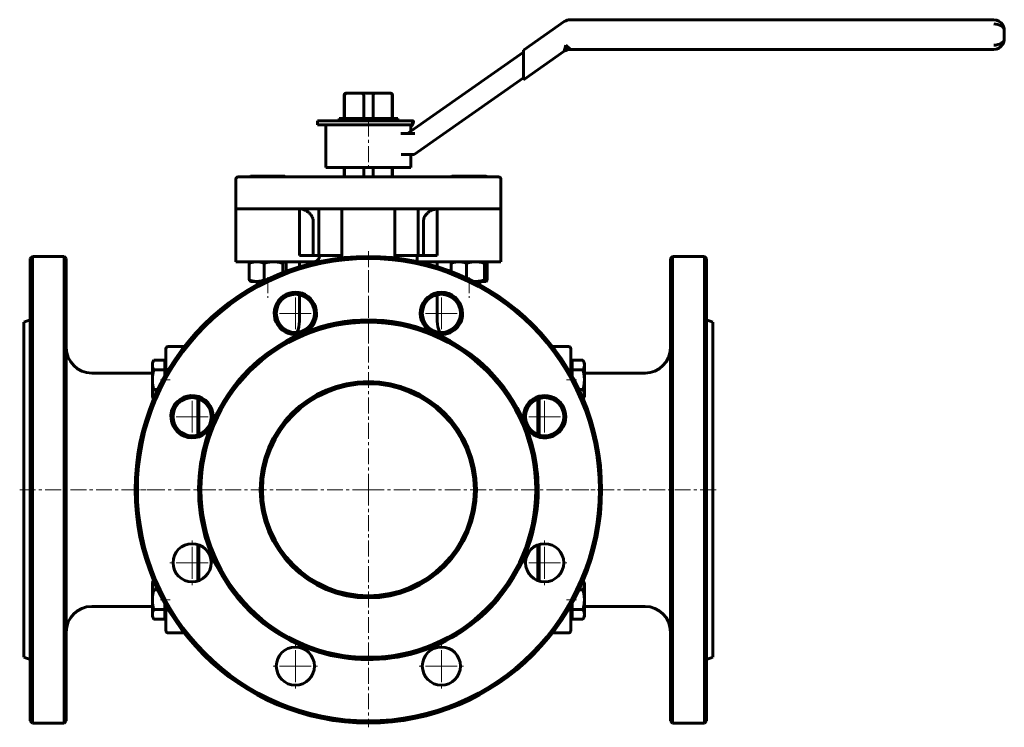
# Model space of a CAD drawing. Header units: millimetres. Extents: x -233 to 231, y -168 to 166.
import ezdxf

# ---------------------------------------------------------------- set-up
doc = ezdxf.new("R2010")
doc.units = ezdxf.units.MM
doc.linetypes.add('K5LT_AXLED', pattern=[12, 7.5, -1.5, 1.5, -1.5])
doc.linetypes.add('K5LT_BASIC', pattern=[0])
doc.layers.add('Системный слой (1)', color=7, linetype='Continuous', true_color=0x6c6c6c)

# ---------------------------------------------------------------- blocks, each defined once
blk = doc.blocks.new('U0')
at = {"layer": 'Системный слой (1)', "color": 143, "linetype": 'K5LT_BASIC', "lineweight": 60, "true_color": 0x33acca}
for p, q in [((-19.29, 42.44), (-18.92, 42.41)), ((-18.92, 42.41), (-18.54, 42.4)), ((-18.54, 42.4), (-18.16, 42.39))]:
    blk.add_line(p, q, dxfattribs=at)
blk = doc.blocks.new('U1')
at = {"layer": 'Системный слой (1)', "color": 143, "linetype": 'K5LT_BASIC', "lineweight": 60, "true_color": 0x33acca}
for p, q in [((-13.27, 51.68), (-13.32, 51.69)), ((-13.23, 51.67), (-13.27, 51.68)), ((-13.19, 51.65), (-13.23, 51.67)), ((-13.04, 51.52), (-13.19, 51.65)), ((-12.89, 51.3), (-13.04, 51.52)), ((-12.73, 50.97), (-12.89, 51.3))]:
    blk.add_line(p, q, dxfattribs=at)
blk = doc.blocks.new('U2')
at = {"layer": 'Системный слой (1)', "color": 143, "linetype": 'K5LT_BASIC', "lineweight": 60, "true_color": 0x33acca}
for p, q in [((-13.32, 42.39), (-13.27, 42.39)), ((-13.27, 42.39), (-13.23, 42.41)), ((-13.23, 42.41), (-13.19, 42.43)), ((-13.19, 42.43), (-13.04, 42.56)), ((-13.04, 42.56), (-12.89, 42.78)), ((-12.89, 42.78), (-12.73, 43.1))]:
    blk.add_line(p, q, dxfattribs=at)
blk = doc.blocks.new('U3')
at = {"layer": 'Системный слой (1)', "color": 143, "linetype": 'K5LT_BASIC', "lineweight": 60, "true_color": 0x33acca}
for p, q in [((-170.59, -100.06), (-170.65, -100.73)), ((-170.39, -99.38), (-170.59, -100.06)), ((-170.07, -98.65), (-170.39, -99.38))]:
    blk.add_line(p, q, dxfattribs=at)
blk = doc.blocks.new('U4')
at = {"layer": 'Системный слой (1)', "color": 143, "linetype": 'K5LT_BASIC', "lineweight": 60, "true_color": 0x33acca}
for p, q in [((11.75, -12.77), (11.75, -29.97)), ((11.75, -81.65), (11.75, -98.85))]:
    blk.add_line(p, q, dxfattribs=at)
blk = doc.blocks.new('U5')
at = {"layer": 'Системный слой (1)', "color": 143, "linetype": 'K5LT_BASIC', "lineweight": 60, "true_color": 0x33acca}
for p, q in [((-231.25, -55.81), (-231.25, 23.19)), ((-231.25, -134.81), (-231.25, -55.81))]:
    blk.add_line(p, q, dxfattribs=at)
blk = doc.blocks.new('U6')
at = {"layer": 'Системный слой (1)', "color": 143, "linetype": 'K5LT_BASIC', "lineweight": 60, "true_color": 0x33acca}
for p, q in [((-36.25, 51.69), (-36.25, 49.28)), ((-36.25, 36.13), (-36.25, 23.69))]:
    blk.add_line(p, q, dxfattribs=at)
blk = doc.blocks.new('U7')
at = {"layer": 'Системный слой (1)', "color": 143, "linetype": 'K5LT_BASIC', "lineweight": 60, "true_color": 0x33acca}
for p, q in [((11.25, -12.94), (11.25, -29.8)), ((11.25, -81.82), (11.25, -98.68))]:
    blk.add_line(p, q, dxfattribs=at)
blk = doc.blocks.new('U8')
at = {"layer": 'Системный слой (1)', "color": 143, "linetype": 'K5LT_BASIC', "lineweight": 60, "true_color": 0x33acca}
for p, q in [((-41.06, 74.5), (-41.35, 74.19)), ((-40.91, 74.65), (-41.06, 74.5)), ((-40.83, 74.72), (-40.91, 74.65)), ((-40.79, 74.75), (-40.83, 74.72)), ((-40.78, 74.77), (-40.79, 74.75)), ((-40.4, 75.08), (-40.78, 74.77)), ((-40.03, 75.35), (-40.4, 75.08)), ((-39.83, 75.47), (-40.03, 75.35)), ((-39.73, 75.53), (-39.83, 75.47)), ((-39.68, 75.56), (-39.73, 75.53)), ((-39.66, 75.58), (-39.68, 75.56)), ((-39.22, 75.82), (-39.66, 75.58)), ((-38.8, 76.02), (-39.22, 75.82)), ((-38.59, 76.1), (-38.8, 76.02)), ((-38.49, 76.14), (-38.59, 76.1)), ((-38.44, 76.16), (-38.49, 76.14)), ((-38.41, 76.17), (-38.44, 76.16)), ((-38.35, 76.2), (-38.41, 76.17)), ((-37.71, 76.4), (-38.35, 76.2)), ((-37.35, 76.49), (-37.71, 76.4)), ((-37.17, 76.53), (-37.35, 76.49)), ((-37.08, 76.54), (-37.17, 76.53)), ((-37.04, 76.55), (-37.08, 76.54)), ((-37.01, 76.56), (-37.04, 76.55)), ((-36.94, 76.57), (-37.01, 76.56)), ((-36.25, 76.66), (-36.94, 76.57)), ((-42.74, 71.07), (-42.75, 70.69)), ((-42.69, 71.43), (-42.74, 71.07)), ((-42.66, 71.61), (-42.69, 71.43)), ((-42.64, 71.7), (-42.66, 71.61)), ((-42.63, 71.75), (-42.64, 71.7)), ((-42.53, 72.13), (-42.63, 71.77)), ((-42.63, 71.77), (-42.63, 71.75)), ((-42.41, 72.49), (-42.53, 72.13)), ((-42.33, 72.67), (-42.41, 72.49)), ((-42.3, 72.75), (-42.33, 72.67)), ((-42.28, 72.79), (-42.3, 72.75)), ((-42.27, 72.81), (-42.28, 72.79)), ((-42.06, 73.2), (-42.27, 72.81)), ((-41.85, 73.55), (-42.06, 73.2)), ((-41.73, 73.72), (-41.85, 73.55)), ((-41.67, 73.8), (-41.73, 73.72)), ((-41.64, 73.84), (-41.67, 73.8)), ((-41.62, 73.87), (-41.64, 73.84)), ((-41.35, 74.19), (-41.62, 73.87))]:
    blk.add_line(p, q, dxfattribs=at)
blk = doc.blocks.new('U9')
at = {"layer": 'Системный слой (1)', "color": 143, "linetype": 'K5LT_BASIC', "lineweight": 60, "true_color": 0x33acca}
for p, q in [((-101.22, 76.66), (-101.25, 76.66)), ((-100.85, 76.61), (-101.22, 76.66)), ((-100.67, 76.59), (-100.85, 76.61)), ((-100.58, 76.57), (-100.67, 76.59)), ((-100.53, 76.57), (-100.58, 76.57)), ((-100.51, 76.56), (-100.53, 76.57)), ((-99.96, 76.44), (-100.51, 76.56)), ((-99.51, 76.32), (-99.96, 76.44)), ((-99.3, 76.25), (-99.51, 76.32)), ((-99.19, 76.21), (-99.3, 76.25)), ((-99.14, 76.19), (-99.19, 76.21)), ((-99.12, 76.18), (-99.14, 76.19)), ((-98.66, 76), (-99.12, 76.18)), ((-98.25, 75.8), (-98.66, 76)), ((-98.05, 75.69), (-98.25, 75.8)), ((-97.94, 75.64), (-98.05, 75.69)), ((-97.89, 75.61), (-97.94, 75.64)), ((-97.87, 75.59), (-97.89, 75.61)), ((-97.39, 75.29), (-97.87, 75.59)), ((-97.05, 75.03), (-97.39, 75.29)), ((-96.88, 74.9), (-97.05, 75.03)), ((-96.8, 74.84), (-96.88, 74.9)), ((-96.77, 74.8), (-96.8, 74.84)), ((-96.75, 74.79), (-96.77, 74.8)), ((-96.42, 74.48), (-96.75, 74.79)), ((-96.14, 74.19), (-96.42, 74.48)), ((-96.01, 74.03), (-96.14, 74.19)), ((-95.94, 73.95), (-96.01, 74.03)), ((-95.91, 73.91), (-95.94, 73.95)), ((-95.9, 73.89), (-95.91, 73.91)), ((-95.6, 73.47), (-95.9, 73.89)), ((-95.4, 73.14), (-95.6, 73.47)), ((-95.32, 72.98), (-95.4, 73.14)), ((-95.27, 72.89), (-95.32, 72.98)), ((-95.25, 72.85), (-95.27, 72.89)), ((-95.25, 72.83), (-95.25, 72.85)), ((-95.09, 72.47), (-95.25, 72.83)), ((-94.97, 72.13), (-95.09, 72.47)), ((-94.92, 71.95), (-94.97, 72.13)), ((-94.9, 71.86), (-94.92, 71.95)), ((-94.89, 71.82), (-94.9, 71.86)), ((-94.88, 71.79), (-94.89, 71.82)), ((-94.8, 71.37), (-94.88, 71.79)), ((-94.75, 70.69), (-94.8, 71.37))]:
    blk.add_line(p, q, dxfattribs=at)
blk = doc.blocks.new('U10')
at = {"layer": 'Системный слой (1)', "color": 143, "linetype": 'K5LT_BASIC', "lineweight": 60, "true_color": 0x33acca}
for p, q in [((-164.25, -0.31), (-164.25, -1.22)), ((-164.25, -110.4), (-164.25, -111.31))]:
    blk.add_line(p, q, dxfattribs=at)
blk = doc.blocks.new('U11')
at = {"layer": 'Системный слой (1)', "color": 143, "linetype": 'K5LT_BASIC', "lineweight": 60, "true_color": 0x33acca}
for p, q in [((-149.25, -29.97), (-149.25, -12.77)), ((-149.25, -98.85), (-149.25, -81.65))]:
    blk.add_line(p, q, dxfattribs=at)
blk = doc.blocks.new('U12')
at = {"layer": 'Системный слой (1)', "color": 143, "linetype": 'K5LT_BASIC', "lineweight": 60, "true_color": 0x33acca}
for p, q in [((-228.25, 53.19), (-228.25, -55.81)), ((-228.25, -55.81), (-228.25, -164.81))]:
    blk.add_line(p, q, dxfattribs=at)
blk = doc.blocks.new('U13')
at = {"layer": 'Системный слой (1)', "color": 143, "linetype": 'K5LT_BASIC', "lineweight": 60, "true_color": 0x33acca}
for p, q in [((-211.25, -55.81), (-211.25, 53.19)), ((-211.25, -164.81), (-211.25, -55.81))]:
    blk.add_line(p, q, dxfattribs=at)
blk = doc.blocks.new('U14')
at = {"layer": 'Системный слой (1)', "color": 143, "linetype": 'K5LT_BASIC', "lineweight": 60, "true_color": 0x33acca}
for p, q in [((-48.75, 116.19), (-48.75, 113.29)), ((-48.75, 102.19), (-48.75, 96.19))]:
    blk.add_line(p, q, dxfattribs=at)
blk = doc.blocks.new('U15')
at = {"layer": 'Системный слой (1)', "color": 143, "linetype": 'K5LT_BASIC', "lineweight": 60, "true_color": 0x33acca}
for p, q in [((-148.75, -29.8), (-148.75, -12.94)), ((-148.75, -98.68), (-148.75, -81.82))]:
    blk.add_line(p, q, dxfattribs=at)
blk = doc.blocks.new('U16')
at = {"layer": 'Системный слой (1)', "color": 143, "linetype": 'K5LT_BASIC', "lineweight": 60, "true_color": 0x33acca}
for p, q in [((26.75, -1.22), (26.75, -0.31)), ((26.75, -111.31), (26.75, -110.4))]:
    blk.add_line(p, q, dxfattribs=at)
blk = doc.blocks.new('U17')
at = {"layer": 'Системный слой (1)', "color": 143, "linetype": 'K5LT_BASIC', "lineweight": 60, "true_color": 0x33acca}
for p, q in [((-101.25, 51.69), (-101.25, 49.28)), ((-101.25, 36.13), (-101.25, 23.69))]:
    blk.add_line(p, q, dxfattribs=at)
blk = doc.blocks.new('U18')
at = {"layer": 'Системный слой (1)', "color": 143, "linetype": 'K5LT_BASIC', "lineweight": 60, "true_color": 0x33acca}
for p, q in [((-13.43, 92.05), (-13.81, 92.09)), ((-13.05, 91.93), (-13.43, 92.05)), ((-12.65, 91.74), (-13.05, 91.93)), ((-12.62, 91.72), (-12.65, 91.74)), ((-12.59, 91.71), (-12.62, 91.72)), ((-12.56, 91.69), (-12.59, 91.71))]:
    blk.add_line(p, q, dxfattribs=at)
blk = doc.blocks.new('U19')
at = {"layer": 'Системный слой (1)', "color": 143, "linetype": 'K5LT_BASIC', "lineweight": 60, "true_color": 0x33acca}
for p, q in [((-29.94, 91.69), (-29.91, 91.71)), ((-29.91, 91.71), (-29.88, 91.72)), ((-29.88, 91.72), (-29.86, 91.74))]:
    blk.add_line(p, q, dxfattribs=at)
blk = doc.blocks.new('U20')
at = {"layer": 'Системный слой (1)', "color": 143, "linetype": 'K5LT_BASIC', "lineweight": 60, "true_color": 0x33acca}
for p, q in [((-14.64, 91.91), (-15.07, 91.69)), ((-14.22, 92.04), (-14.64, 91.91)), ((-13.81, 92.09), (-14.22, 92.04))]:
    blk.add_line(p, q, dxfattribs=at)
blk = doc.blocks.new('U21')
at = {"layer": 'Системный слой (1)', "color": 143, "linetype": 'K5LT_BASIC', "lineweight": 60, "true_color": 0x33acca}
for p, q in [((-18.98, 92.04), (-20.08, 92.09)), ((-17.87, 91.91), (-18.98, 92.04)), ((-16.72, 91.69), (-17.87, 91.91))]:
    blk.add_line(p, q, dxfattribs=at)
blk = doc.blocks.new('U22')
at = {"layer": 'Системный слой (1)', "color": 143, "linetype": 'K5LT_BASIC', "lineweight": 60, "true_color": 0x33acca}
for p, q in [((-28.91, 91.91), (-29.63, 91.69)), ((-28.21, 92.04), (-28.91, 91.91)), ((-27.52, 92.09), (-28.21, 92.04))]:
    blk.add_line(p, q, dxfattribs=at)
blk = doc.blocks.new('U23')
at = {"layer": 'Системный слой (1)', "color": 143, "linetype": 'K5LT_BASIC', "lineweight": 60, "true_color": 0x33acca}
for p, q in [((-26.83, 92.04), (-27.52, 92.09)), ((-26.13, 91.91), (-26.83, 92.04)), ((-25.41, 91.69), (-26.13, 91.91))]:
    blk.add_line(p, q, dxfattribs=at)
blk = doc.blocks.new('U24')
at = {"layer": 'Системный слой (1)', "color": 143, "linetype": 'K5LT_BASIC', "lineweight": 60, "true_color": 0x33acca}
for p, q in [((-22.29, 91.91), (-23.45, 91.69)), ((-21.18, 92.04), (-22.29, 91.91)), ((-20.08, 92.09), (-21.18, 92.04))]:
    blk.add_line(p, q, dxfattribs=at)
blk = doc.blocks.new('U25')
at = {"layer": 'Системный слой (1)', "color": 143, "linetype": 'K5LT_BASIC', "lineweight": 60, "true_color": 0x33acca}
for p, q in [((32.56, -12.97), (32.89, -12.24)), ((32.89, -12.24), (33.08, -11.56)), ((33.08, -11.56), (33.15, -10.89))]:
    blk.add_line(p, q, dxfattribs=at)
blk = doc.blocks.new('U26')
at = {"layer": 'Системный слой (1)', "color": 143, "linetype": 'K5LT_BASIC', "lineweight": 60, "true_color": 0x33acca}
for p, q in [((-108.29, 51.68), (-108.38, 51.69)), ((-108.21, 51.66), (-108.29, 51.68)), ((-108.13, 51.62), (-108.21, 51.66)), ((-107.95, 51.48), (-108.13, 51.62)), ((-107.76, 51.27), (-107.95, 51.48)), ((-107.56, 50.97), (-107.76, 51.27))]:
    blk.add_line(p, q, dxfattribs=at)
blk = doc.blocks.new('U27')
at = {"layer": 'Системный слой (1)', "color": 143, "linetype": 'K5LT_BASIC', "lineweight": 60, "true_color": 0x33acca}
for p, q in [((-117.88, 43.1), (-117.66, 43.04)), ((-117.66, 43.04), (-117.45, 42.98)), ((-117.45, 42.98), (-117.25, 42.92))]:
    blk.add_line(p, q, dxfattribs=at)
blk = doc.blocks.new('U28')
at = {"layer": 'Системный слой (1)', "color": 143, "linetype": 'K5LT_BASIC', "lineweight": 60, "true_color": 0x33acca}
for p, q in [((-110.67, 92.04), (-111.58, 92.09)), ((-109.76, 91.91), (-110.67, 92.04)), ((-108.82, 91.69), (-109.76, 91.91))]:
    blk.add_line(p, q, dxfattribs=at)
blk = doc.blocks.new('U29')
at = {"layer": 'Системный слой (1)', "color": 143, "linetype": 'K5LT_BASIC', "lineweight": 60, "true_color": 0x33acca}
for p, q in [((-113.39, 91.91), (-114.34, 91.69)), ((-112.48, 92.04), (-113.39, 91.91)), ((-111.58, 92.09), (-112.48, 92.04))]:
    blk.add_line(p, q, dxfattribs=at)
blk = doc.blocks.new('U30')
at = {"layer": 'Системный слой (1)', "color": 143, "linetype": 'K5LT_BASIC', "lineweight": 60, "true_color": 0x33acca}
for p, q in [((-118.52, 92.04), (-119.54, 92.09)), ((-117.5, 91.91), (-118.52, 92.04)), ((-116.43, 91.69), (-117.5, 91.91))]:
    blk.add_line(p, q, dxfattribs=at)
blk = doc.blocks.new('U31')
at = {"layer": 'Системный слой (1)', "color": 143, "linetype": 'K5LT_BASIC', "lineweight": 60, "true_color": 0x33acca}
for p, q in [((-124.1, 92.04), (-124.21, 92.09)), ((-123.99, 91.91), (-124.1, 92.04)), ((-123.87, 91.69), (-123.99, 91.91))]:
    blk.add_line(p, q, dxfattribs=at)
blk = doc.blocks.new('U32')
at = {"layer": 'Системный слой (1)', "color": 143, "linetype": 'K5LT_BASIC', "lineweight": 60, "true_color": 0x33acca}
for p, q in [((-124.46, 91.87), (-124.55, 91.69)), ((-124.38, 91.99), (-124.46, 91.87)), ((-124.29, 92.07), (-124.38, 91.99)), ((-124.27, 92.08), (-124.29, 92.07)), ((-124.24, 92.09), (-124.27, 92.08)), ((-124.21, 92.09), (-124.24, 92.09))]:
    blk.add_line(p, q, dxfattribs=at)
blk = doc.blocks.new('U33')
at = {"layer": 'Системный слой (1)', "color": 143, "linetype": 'K5LT_BASIC', "lineweight": 60, "true_color": 0x33acca}
for p, q in [((-121.57, 91.91), (-122.64, 91.69)), ((-120.55, 92.04), (-121.57, 91.91)), ((-119.54, 92.09), (-120.55, 92.04))]:
    blk.add_line(p, q, dxfattribs=at)
blk = doc.blocks.new('U34')
at = {"layer": 'Системный слой (1)', "color": 143, "linetype": 'K5LT_BASIC', "lineweight": 60, "true_color": 0x33acca}
for p, q in [((-108.21, 92.07), (-108.13, 91.99)), ((-108.13, 91.99), (-108.04, 91.87)), ((-108.04, 91.87), (-107.95, 91.69))]:
    blk.add_line(p, q, dxfattribs=at)
blk = doc.blocks.new('U35')
at = {"layer": 'Системный слой (1)', "color": 143, "linetype": 'K5LT_BASIC', "lineweight": 60, "true_color": 0x33acca}
for p, q in [((32.89, -99.38), (32.56, -98.65)), ((33.08, -100.06), (32.89, -99.38)), ((33.15, -100.73), (33.08, -100.06))]:
    blk.add_line(p, q, dxfattribs=at)
blk = doc.blocks.new('U36')
at = {"layer": 'Системный слой (1)', "color": 143, "linetype": 'K5LT_BASIC', "lineweight": 60, "true_color": 0x33acca}
for p, q in [((-170.65, -10.89), (-170.59, -11.56)), ((-170.59, -11.56), (-170.39, -12.24)), ((-170.39, -12.24), (-170.07, -12.97))]:
    blk.add_line(p, q, dxfattribs=at)
blk = doc.blocks.new('U37')
at = {"layer": 'Системный слой (1)', "color": 30, "linetype": 'K5LT_AXLED', "lineweight": 18, "true_color": 0xff8000}
for q in [(-151.9, -79.25), (-162.9, -90.25), (-140.9, -90.25), (-151.9, -101.25)]:
    blk.add_line((-151.9, -90.25), q, dxfattribs=at)
blk = doc.blocks.new('U38')
at = {"layer": 'Системный слой (1)', "color": 30, "linetype": 'K5LT_AXLED', "lineweight": 18, "true_color": 0xff8000}
for q in [(-151.9, -10.37), (-162.9, -21.37), (-140.9, -21.37), (-151.9, -32.37)]:
    blk.add_line((-151.9, -21.37), q, dxfattribs=at)
blk = doc.blocks.new('U39')
at = {"layer": 'Системный слой (1)', "color": 30, "linetype": 'K5LT_AXLED', "lineweight": 18, "true_color": 0xff8000}
for q in [(-103.19, -127.96), (-114.19, -138.96), (-92.19, -138.96), (-103.19, -149.96)]:
    blk.add_line((-103.19, -138.96), q, dxfattribs=at)
blk = doc.blocks.new('U40')
at = {"layer": 'Системный слой (1)', "color": 30, "linetype": 'K5LT_AXLED', "lineweight": 18, "true_color": 0xff8000}
for q in [(-103.19, 38.34), (-114.19, 27.34), (-92.19, 27.34), (-103.19, 16.34)]:
    blk.add_line((-103.19, 27.34), q, dxfattribs=at)
blk = doc.blocks.new('U41')
at = {"layer": 'Системный слой (1)', "color": 30, "linetype": 'K5LT_AXLED', "lineweight": 18, "true_color": 0xff8000}
for q in [(-68.75, 56.19), (-180.75, -55.81), (43.25, -55.81), (-68.75, -167.81)]:
    blk.add_line((-68.75, -55.81), q, dxfattribs=at)
blk = doc.blocks.new('U42')
at = {"layer": 'Системный слой (1)', "color": 30, "linetype": 'K5LT_AXLED', "lineweight": 18, "true_color": 0xff8000}
for q in [(-34.31, -127.96), (-45.31, -138.96), (-23.31, -138.96), (-34.31, -149.96)]:
    blk.add_line((-34.31, -138.96), q, dxfattribs=at)
blk = doc.blocks.new('U43')
at = {"layer": 'Системный слой (1)', "color": 30, "linetype": 'K5LT_AXLED', "lineweight": 18, "true_color": 0xff8000}
for q in [(-34.31, 38.34), (-45.31, 27.34), (-23.31, 27.34), (-34.31, 16.34)]:
    blk.add_line((-34.31, 27.34), q, dxfattribs=at)
blk = doc.blocks.new('U44')
at = {"layer": 'Системный слой (1)', "color": 30, "linetype": 'K5LT_AXLED', "lineweight": 18, "true_color": 0xff8000}
for q in [(14.4, -79.25), (3.4, -90.25), (25.4, -90.25), (14.4, -101.25)]:
    blk.add_line((14.4, -90.25), q, dxfattribs=at)
blk = doc.blocks.new('U45')
at = {"layer": 'Системный слой (1)', "color": 30, "linetype": 'K5LT_AXLED', "lineweight": 18, "true_color": 0xff8000}
for q in [(14.4, -10.37), (3.4, -21.37), (25.4, -21.37), (14.4, -32.37)]:
    blk.add_line((14.4, -21.37), q, dxfattribs=at)

msp = doc.modelspace()

# ---------------------------------------------------------------- linework, layer by layer
at = {"layer": 'Системный слой (1)', "color": 143, "linetype": 'K5LT_BASIC', "lineweight": 60, "true_color": 0x33acca}
for p, q in [((23.68, 164.91), (4.49, 151.47)), ((226.25, 165.81), (26.55, 165.81)), ((231.25, 156.81), (231.25, 160.81)), ((24.34, 153.81), (23.68, 150.91)), ((26.55, 151.81), (24.34, 153.81)), ((4.49, 150.58), (-50.33, 112.19)), ((4.49, 151.47), (4.49, 149.03)), ((4.49, 137.47), (23.68, 150.91)), ((4.49, 139.91), (4.49, 149.03)), ((26.55, 151.81), (226.25, 151.81)), ((4.49, 139.91), (4.49, 137.47)), ((-47.18, 102.19), (4.49, 138.37)), ((-80.19, 119.19), (-80.19, 130.19)), ((-79.97, 119.19), (-79.97, 130.19)), ((-78.52, 131.19), (-79.19, 131.19)), ((-78.52, 131.19), (-72.42, 131.19)), ((-65.09, 131.19), (-72.42, 131.19)), ((-70.97, 119.19), (-70.97, 130.19)), ((-66.53, 119.19), (-66.53, 130.19)), ((-65.09, 131.19), (-58.98, 131.19)), ((-58.32, 131.19), (-58.98, 131.19)), ((-57.53, 119.19), (-57.53, 130.19)), ((-57.32, 119.19), (-57.32, 130.19)), ((-92.75, 116.19), (-92.75, 118.19)), ((-92.75, 118.19), (-47.93, 118.19)), ((-92.75, 116.19), (-47.93, 116.19)), ((-88.75, 116.19), (-88.75, 96.19)), ((-82.6, 118.19), (-82.6, 119.19)), ((-82.6, 119.19), (-54.9, 119.19)), ((-54.9, 118.19), (-54.9, 119.19)), ((-48.75, 115.41), (-47.93, 116.19)), ((-47.93, 116.19), (-47.93, 118.19)), ((-47.83, 118.19), (-47.93, 118.19)), ((-47.93, 116.19), (-47.87, 116.19)), ((-47.52, 117.68), (-47.48, 117.83)), ((-49.54, 112.19), (-53.38, 112.19)), ((-49.54, 112.19), (-46.84, 112.19)), ((-53.36, 102.19), (-49.99, 102.19)), ((-49.99, 102.19), (-47.18, 102.19)), ((-48.75, 96.19), (-88.75, 96.19)), ((-80.19, 91.69), (-80.19, 96.19)), ((-79.97, 91.69), (-79.97, 96.19)), ((-70.97, 91.69), (-70.97, 96.19)), ((-66.53, 91.69), (-66.53, 96.19)), ((-57.53, 91.69), (-57.53, 96.19)), ((-57.32, 91.69), (-57.32, 96.19)), ((-131.25, 90.69), (-131.25, 76.69)), ((-123.25, 91.69), (-130.25, 91.69)), ((-130.25, 91.69), (-124.55, 91.69)), ((-124.25, 92.09), (-124.29, 92.07)), ((-124.25, 92.09), (-124.21, 92.09)), ((-124.21, 92.09), (-119.54, 92.09)), ((-14.25, 91.69), (-123.25, 91.69)), ((-119.54, 92.09), (-111.58, 92.09)), ((-111.58, 92.09), (-108.25, 92.09)), ((-108.25, 92.09), (-108.21, 92.07)), ((-29.25, 92.09), (-29.86, 91.74)), ((-29.25, 92.09), (-27.52, 92.09)), ((-27.52, 92.09), (-20.08, 92.09)), ((-20.08, 92.09), (-13.81, 92.09)), ((-7.25, 91.69), (-14.25, 91.69)), ((-13.81, 92.09), (-13.25, 92.09)), ((-13.25, 92.09), (-12.65, 91.74)), ((-6.25, 90.69), (-6.25, 76.69)), ((-131.25, 76.69), (-131.25, 73.69)), ((-123.25, 76.69), (-131.25, 76.69)), ((-14.25, 76.69), (-123.25, 76.69)), ((-101.25, 73.69), (-101.25, 76.69)), ((-92.2, 76.69), (-92.2, 54.69)), ((-81.25, 76.69), (-81.25, 73.69)), ((-56.25, 73.69), (-56.25, 76.69)), ((-45.3, 54.69), (-45.3, 76.69)), ((-36.25, 76.69), (-36.25, 73.69)), ((-6.25, 76.69), (-14.25, 76.69)), ((-6.25, 73.69), (-6.25, 76.69)), ((-131.25, 73.69), (-131.25, 54.69)), ((-101.25, 73.69), (-101.25, 54.69)), ((-94.75, 70.69), (-94.75, 54.69)), ((-81.25, 73.69), (-81.25, 54.58)), ((-56.25, 73.69), (-56.25, 54.58)), ((-42.75, 70.69), (-42.75, 54.69)), ((-36.25, 73.69), (-36.25, 54.69)), ((-6.25, 73.69), (-6.25, 51.69)), ((-228.25, 53.19), (-227.25, 54.19)), ((-227.25, -55.81), (-227.25, 54.19)), ((-212.25, 54.19), (-227.25, 54.19)), ((-212.25, 54.19), (-212.25, -55.81)), ((-211.25, 53.19), (-212.25, 54.19)), ((-131.25, 54.69), (-131.25, 51.69)), ((-131.25, 51.69), (-94.37, 51.69)), ((-124.25, 51.69), (-124.38, 51.62)), ((-108.25, 51.69), (-108.13, 51.62)), ((-91.71, 54.69), (-101.25, 54.69)), ((-81.25, 54.69), (-91.71, 54.69)), ((-81.25, 54.58), (-81.25, 53.48)), ((-45.79, 54.69), (-56.25, 54.69)), ((-56.25, 53.48), (-56.25, 54.58)), ((-36.25, 54.69), (-45.79, 54.69)), ((-45.79, 54.69), (-45.79, 51.77)), ((-6.25, 51.69), (-45.43, 51.69)), ((-29.25, 51.69), (-29.32, 51.65)), ((-13.25, 51.69), (-13.19, 51.65)), ((73.75, 53.19), (74.75, 54.19)), ((73.75, 53.19), (73.75, -164.81)), ((74.75, -55.81), (74.75, 54.19)), ((74.75, 54.19), (89.75, 54.19)), ((90.75, 53.19), (89.75, 54.19)), ((89.75, 54.19), (89.75, -55.81)), ((90.75, -164.81), (90.75, 53.19)), ((-124.94, 43.1), (-124.94, 50.97)), ((-117.88, 43.1), (-117.88, 50.97)), ((-109.19, 46.49), (-109.19, 50.97)), ((-107.56, 47.11), (-107.56, 50.97)), ((-29.77, 47.05), (-29.77, 50.97)), ((-22.43, 43.96), (-22.43, 50.97)), ((-13.9, 43.1), (-13.9, 50.97)), ((-12.73, 43.1), (-12.73, 50.97)), ((-124.25, 42.39), (-124.38, 42.46)), ((-121.41, 42.39), (-124.25, 42.39)), ((-118.32, 42.39), (-121.41, 42.39)), ((-121.25, 42.39), (-121.25, 40.85)), ((-18.16, 42.39), (-19.19, 42.39)), ((-13.32, 42.39), (-18.16, 42.39)), ((-16.25, 42.39), (-16.25, 40.85)), ((-13.25, 42.39), (-13.32, 42.39)), ((-13.25, 42.39), (-13.19, 42.43)), ((-231.25, 23.19), (-228.25, 24.28)), ((93.75, 23.19), (90.75, 24.28)), ((93.75, 23.19), (93.75, -134.81)), ((-164.25, 10.69), (-164.25, -0.31)), ((-155.61, 11.69), (-163.25, 11.69)), ((25.75, 11.69), (18.1, 11.69)), ((26.75, -0.31), (26.75, 10.69)), ((-170.65, 4.04), (-169.94, 5.28)), ((-164.85, 5.28), (-169.94, 5.28)), ((-164.85, 5.28), (-164.85, 2.97)), ((27.35, 2.97), (27.35, 5.28)), ((27.35, 5.28), (32.43, 5.28)), ((33.15, 4.04), (32.43, 5.28)), ((-170.65, 2.97), (-170.65, 4.04)), ((-170.65, -3.96), (-170.65, 2.97)), ((-164.85, 0.66), (-169.94, 0.66)), ((-164.85, 4.04), (-164.25, 4.04)), ((-164.85, 2.97), (-164.85, 0.66)), ((-164.85, 0.66), (-164.85, -2.29)), ((27.35, 4.04), (26.75, 4.04)), ((27.35, 0.66), (27.35, 2.97)), ((27.35, 0.66), (32.43, 0.66)), ((27.35, -2.29), (27.35, 0.66)), ((33.15, 4.04), (33.15, 2.97)), ((33.15, 2.97), (33.15, -3.96)), ((-170.65, -0.81), (-199.25, -0.81)), ((-170.65, -10.89), (-170.65, -3.96)), ((33.15, -0.81), (61.75, -0.81)), ((33.15, -3.96), (33.15, -10.89)), ((-168.1, -8.58), (-169.94, -8.58)), ((30.59, -8.58), (32.43, -8.58)), ((-170.65, -11.96), (-170.65, -10.89)), ((-170.65, -11.96), (-170.07, -12.97)), ((33.15, -11.96), (32.56, -12.97)), ((33.15, -10.89), (33.15, -11.96)), ((-227.25, -165.81), (-227.25, -55.81)), ((-212.25, -55.81), (-212.25, -165.81)), ((74.75, -165.81), (74.75, -55.81)), ((89.75, -55.81), (89.75, -165.81)), ((-170.65, -99.66), (-170.07, -98.65)), ((-170.65, -100.73), (-170.65, -99.66)), ((-170.65, -107.66), (-170.65, -100.73)), ((33.15, -99.66), (32.56, -98.65)), ((33.15, -99.66), (33.15, -100.73)), ((33.15, -100.73), (33.15, -107.66)), ((-168.1, -103.04), (-169.94, -103.04)), ((30.59, -103.04), (32.43, -103.04)), ((-170.65, -110.81), (-199.25, -110.81)), ((-170.65, -114.59), (-170.65, -107.66)), ((-164.85, -109.33), (-164.85, -112.28)), ((-164.25, -111.31), (-164.25, -122.31)), ((26.75, -122.31), (26.75, -111.31)), ((27.35, -112.28), (27.35, -109.33)), ((33.15, -107.66), (33.15, -114.59)), ((33.15, -110.81), (61.75, -110.81)), ((-170.65, -115.66), (-170.65, -114.59)), ((-170.65, -115.66), (-169.94, -116.9)), ((-164.85, -112.28), (-169.94, -112.28)), ((-164.85, -112.28), (-164.85, -114.59)), ((-164.85, -114.59), (-164.85, -116.9)), ((-164.85, -115.66), (-164.25, -115.66)), ((27.35, -115.66), (26.75, -115.66)), ((27.35, -114.59), (27.35, -112.28)), ((27.35, -112.28), (32.43, -112.28)), ((27.35, -116.9), (27.35, -114.59)), ((33.15, -115.66), (32.43, -116.9)), ((33.15, -114.59), (33.15, -115.66)), ((-164.85, -116.9), (-169.94, -116.9)), ((27.35, -116.9), (32.43, -116.9)), ((-163.25, -123.31), (-155.61, -123.31)), ((18.1, -123.31), (25.75, -123.31)), ((-231.25, -134.81), (-228.25, -135.9)), ((93.75, -134.81), (90.75, -135.9)), ((-228.25, -164.81), (-227.25, -165.81)), ((-212.25, -165.81), (-227.25, -165.81)), ((-211.25, -164.81), (-212.25, -165.81)), ((73.75, -164.81), (74.75, -165.81)), ((74.75, -165.81), (89.75, -165.81)), ((90.75, -164.81), (89.75, -165.81))]:
    msp.add_line(p, q, dxfattribs=at)
at = {"layer": 'Системный слой (1)', "color": 30, "linetype": 'K5LT_AXLED', "lineweight": 18, "true_color": 0xff8000}
for p, q in [((-68.75, 118.19), (-68.75, 94.19)), ((-68.75, 56.69), (-68.75, 9.69)), ((-116.25, 44.39), (-116.25, 34.61)), ((-21.25, 44.39), (-21.25, 34.61)), ((-166.85, -3.96), (-162.25, -3.96)), ((24.75, -3.96), (29.35, -3.96)), ((-233.25, -55.81), (-165.25, -55.81)), ((27.75, -55.81), (95.75, -55.81)), ((-166.85, -107.66), (-162.25, -107.66)), ((24.75, -107.66), (29.35, -107.66))]:
    msp.add_line(p, q, dxfattribs=at)
at = {"layer": 'Системный слой (1)', "color": 143, "linetype": 'K5LT_BASIC', "lineweight": 60, "true_color": 0x33acca}
for centre, radius in [((-68.75, -55.81), 109), ((-103.19, 27.34), 9), ((-34.31, 27.34), 9), ((-68.75, -55.81), 79), ((-68.75, -55.81), 51), ((-68.75, -55.81), 50), ((-151.9, -21.37), 9), ((14.4, -21.37), 9), ((-151.9, -90.25), 9), ((14.4, -90.25), 9), ((-103.19, -138.96), 9), ((-34.31, -138.96), 9)]:
    msp.add_circle(centre, radius, dxfattribs=at)
for centre, radius, start, end in [((26.55, 160.81), 5, 90, 125), ((226.25, 160.81), 5, 30.6884, 90), ((226.25, 156.81), 5, 270, 327.0283), ((26.55, 146.81), 5, 90, 125), ((-79.19, 130.19), 1, 90, 180), ((-58.32, 130.19), 1, 0, 90), ((-130.25, 90.69), 1, 90, 180), ((-7.25, 90.69), 1, 0, 90), ((-68.75, -55.81), 110, 0, 180), ((-103.19, 27.34), 10, 0, 285.169), ((-34.31, 27.34), 10, 0, 240.169), ((-113.25, 23.69), 12, 333.6625, 0), ((-103.19, 27.34), 10, 299.831, 0), ((-68.75, -55.81), 80.09, 68.4129, 111.5871), ((-34.31, 27.34), 10, 254.831, 0), ((-24.25, 23.69), 12, 180, 206.3375), ((-68.75, -55.81), 80.09, 113.4129, 156.5871), ((-68.75, -55.81), 80.09, 23.4129, 66.5871), ((-199.25, 11.19), 12, 180, 270), ((-163.25, 10.69), 1, 90, 180), ((25.75, 10.69), 1, 0, 90), ((61.75, 11.19), 12, 270, 0), ((-151.9, -21.37), 10, 0, 330.169), ((14.4, -21.37), 10, 0, 195.169), ((-151.9, -21.37), 10, 344.831, 0), ((14.4, -21.37), 10, 209.831, 0), ((-68.75, -55.81), 80.09, 158.4129, 0), ((-68.75, -55.81), 80.09, 0, 21.5871), ((-68.75, -55.81), 110, 180, 0), ((-199.25, -122.81), 12, 90, 180), ((61.75, -122.81), 12, 0, 90), ((-163.25, -122.31), 1, 180, 270), ((25.75, -122.31), 1, 270, 0)]:
    msp.add_arc(centre, radius, start, end, dxfattribs=at)
for centre, major_axis, ratio, start_param, end_param in [((226.25, 160.81), (-5, 0), 0.6, 3.141593, 4.712389), ((226.25, 156.81), (5, 0), 0.6, 4.712389, 6.283185), ((-47.93, 116.19), (0, 2), 0.400616, -0.610865, -0.549965)]:
    msp.add_ellipse(centre, major_axis=major_axis, ratio=ratio, start_param=start_param, end_param=end_param, dxfattribs=at)
for points, knots in [([(230.45, 163.53), (230.46, 163.5), (230.48, 163.48), (230.53, 163.39), (230.56, 163.34), (230.66, 163.16), (230.72, 163.05), (230.86, 162.76), (230.93, 162.57), (231.01, 162.33), (231.03, 162.27), (231.05, 162.19), (231.06, 162.18), (231.07, 162.15), (231.07, 162.14), (231.08, 162.1), (231.09, 162.07), (231.11, 161.99), (231.12, 161.94), (231.16, 161.78), (231.18, 161.68), (231.22, 161.39), (231.24, 161.2), (231.25, 160.95), (231.25, 160.88), (231.25, 160.81)], [0.141662, 0.141662, 0.141662, 0.141662, 0.849973, 0.849973, 2.408258, 2.408258, 5.383165, 5.383165, 9.983165, 9.983165, 11.495069, 11.495069, 11.833171, 11.833171, 12.160869, 12.160869, 12.816266, 12.816266, 14.121857, 14.121857, 16.722638, 16.722638, 21.322638, 21.322638, 23, 23, 23, 23]), ([(230.55, 163.36), (230.56, 163.34), (230.58, 163.32), (230.62, 163.24), (230.65, 163.19), (230.73, 163.03), (230.78, 162.92), (230.84, 162.78), (230.86, 162.75), (230.89, 162.68), (230.9, 162.64), (230.93, 162.56), (230.95, 162.52), (230.97, 162.46), (230.98, 162.42), (231, 162.36), (231.01, 162.33), (231.03, 162.27), (231.04, 162.24), (231.05, 162.2), (231.05, 162.19), (231.06, 162.18), (231.06, 162.17), (231.06, 162.16), (231.07, 162.14), (231.08, 162.1), (231.09, 162.08), (231.11, 162), (231.12, 161.95), (231.15, 161.8), (231.17, 161.69), (231.22, 161.42), (231.24, 161.24), (231.25, 160.98), (231.25, 160.9), (231.25, 160.81)], [0.157515, 0.157515, 0.157515, 0.157515, 0.787575, 0.787575, 2.20521, 2.20521, 5.040479, 5.040479, 5.877999, 5.877999, 6.899689, 6.899689, 7.828497, 7.828497, 8.672869, 8.672869, 9.440479, 9.440479, 10.208089, 10.208089, 10.38406, 10.38406, 10.549365, 10.549365, 10.879976, 10.879976, 11.535866, 11.535866, 12.83698, 12.83698, 15.417878, 15.417878, 19.817878, 19.817878, 22, 22, 22, 22]), ([(230.44, 154.09), (230.46, 154.12), (230.48, 154.14), (230.53, 154.23), (230.56, 154.28), (230.66, 154.46), (230.72, 154.57), (230.86, 154.86), (230.93, 155.05), (231.01, 155.29), (231.03, 155.35), (231.05, 155.43), (231.06, 155.44), (231.07, 155.47), (231.07, 155.48), (231.08, 155.52), (231.09, 155.55), (231.11, 155.63), (231.12, 155.68), (231.16, 155.84), (231.18, 155.94), (231.22, 156.24), (231.24, 156.42), (231.25, 156.68), (231.25, 156.74), (231.25, 156.81)], [0.141409, 0.141409, 0.141409, 0.141409, 0.848452, 0.848452, 2.403947, 2.403947, 5.373529, 5.373529, 9.973529, 9.973529, 11.496613, 11.496613, 11.834668, 11.834668, 12.162322, 12.162322, 12.817629, 12.817629, 14.123042, 14.123042, 16.723466, 16.723466, 21.323466, 21.323466, 23, 23, 23, 23]), ([(-79.97, 130.19), (-79.97, 130.24), (-79.96, 130.31), (-79.94, 130.42), (-79.91, 130.49), (-79.82, 130.69), (-79.7, 130.81), (-79.28, 131.12), (-78.87, 131.19), (-78.52, 131.19)], [0.6471308, 0.6471308, 0.6471308, 0.6471308, 0.66363, 0.66363, 0.6822234, 0.6822234, 0.7356188, 0.7356188, 0.8822536, 0.8822536, 0.8822536, 0.8822536]), ([(-72.42, 131.19), (-72.07, 131.19), (-71.66, 131.12), (-71.24, 130.81), (-71.12, 130.69), (-71.02, 130.49), (-71, 130.42), (-70.98, 130.31), (-70.97, 130.24), (-70.97, 130.19)], [1.7062695, 1.7062695, 1.7062695, 1.7062695, 1.8529043, 1.8529043, 1.9062996, 1.9062996, 1.9248931, 1.9248931, 1.9413923, 1.9413923, 1.9413923, 1.9413923]), ([(-66.53, 130.19), (-66.53, 130.29), (-66.51, 130.4), (-66.43, 130.6), (-66.35, 130.72), (-66.15, 130.91), (-65.99, 131), (-65.62, 131.15), (-65.33, 131.19), (-65.09, 131.19)], [0.646081, 0.646081, 0.646081, 0.646081, 0.6756018, 0.6756018, 0.7161028, 0.7161028, 0.7774171, 0.7774171, 0.8801541, 0.8801541, 0.8801541, 0.8801541]), ([(-58.98, 131.19), (-58.74, 131.19), (-58.45, 131.15), (-58.08, 131), (-57.92, 130.91), (-57.72, 130.72), (-57.64, 130.6), (-57.56, 130.4), (-57.53, 130.29), (-57.53, 130.19)], [1.70417, 1.70417, 1.70417, 1.70417, 1.8069071, 1.8069071, 1.8682213, 1.8682213, 1.9087223, 1.9087223, 1.9382431, 1.9382431, 1.9382431, 1.9382431]), ([(-47.87, 116.19), (-47.86, 116.28), (-47.84, 116.38), (-47.74, 116.86), (-47.63, 117.28), (-47.52, 117.68)], [2.4399577, 2.4399577, 2.4399577, 2.4399577, 2.480592, 2.480592, 2.6267606, 2.6267606, 2.6267606, 2.6267606]), ([(-47.52, 117.89), (-47.55, 117.95), (-47.59, 118), (-47.71, 118.14), (-47.78, 118.19), (-47.83, 118.19)], [0.8158653, 0.8158653, 0.8158653, 0.8158653, 0.8463989, 0.8463989, 0.9218892, 0.9218892, 0.9218892, 0.9218892]), ([(-91.71, 54.69), (-91.71, 54.31), (-91.79, 53.92), (-92.06, 53.23), (-92.25, 52.93), (-92.72, 52.37), (-93.05, 52.11), (-93.71, 51.77), (-94.06, 51.69), (-94.37, 51.69)], [1.0330738, 1.0330738, 1.0330738, 1.0330738, 1.1462214, 1.1462214, 1.259369, 1.259369, 1.410751, 1.410751, 1.562133, 1.562133, 1.562133, 1.562133]), ([(-100.58, 17.69), (-100.22, 17.87), (-99.84, 18.06), (-99, 18.41), (-98.6, 18.55), (-98.22, 18.66)], [2.0247994, 2.0247994, 2.0247994, 2.0247994, 2.1617311, 2.1617311, 2.2986628, 2.2986628, 2.2986628, 2.2986628]), ([(-39.28, 18.66), (-38.9, 18.55), (-38.5, 18.41), (-37.66, 18.06), (-37.28, 17.87), (-36.93, 17.69)], [2.0247994, 2.0247994, 2.0247994, 2.0247994, 2.1617311, 2.1617311, 2.2986628, 2.2986628, 2.2986628, 2.2986628]), ([(-143.23, -26.34), (-143.11, -25.96), (-142.97, -25.56), (-142.62, -24.72), (-142.44, -24.34), (-142.25, -23.99)], [2.0247994, 2.0247994, 2.0247994, 2.0247994, 2.1617311, 2.1617311, 2.2986628, 2.2986628, 2.2986628, 2.2986628]), ([(4.75, -23.99), (4.93, -24.34), (5.12, -24.72), (5.47, -25.56), (5.61, -25.96), (5.72, -26.34)], [2.0247994, 2.0247994, 2.0247994, 2.0247994, 2.1617311, 2.1617311, 2.2986628, 2.2986628, 2.2986628, 2.2986628])]:
    msp.add_open_spline(points, degree=3, knots=knots, dxfattribs=at)
for points, weights in [([(-121.41, 51.69), (-123.05, 51.69), (-124.94, 50.97)], [1, 1.0379548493, 1]), ([(-124.94, 50.97), (-124.64, 51.46), (-124.38, 51.62)], [1, 1.02571301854, 1.01658678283]), ([(-117.88, 50.97), (-119.77, 51.69), (-121.41, 51.69)], [1, 1.0379548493, 1]), ([(-113.53, 51.69), (-115.55, 51.69), (-117.88, 50.97)], [1, 1.0379548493, 1]), ([(-109.19, 50.97), (-111.52, 51.69), (-113.53, 51.69)], [1, 1.0379548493, 1]), ([(-108.38, 51.69), (-108.75, 51.69), (-109.19, 50.97)], [1, 1.0379548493, 1]), ([(-26.1, 51.69), (-27.8, 51.69), (-29.77, 50.97)], [1, 1.0379548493, 1]), ([(-29.77, 50.97), (-29.53, 51.53), (-29.32, 51.65)], [1, 1.029176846, 1.01349574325]), ([(-22.43, 50.97), (-24.39, 51.69), (-26.1, 51.69)], [1, 1.0379548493, 1]), ([(-18.16, 51.69), (-20.14, 51.69), (-22.43, 50.97)], [1, 1.0379548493, 1]), ([(-13.9, 50.97), (-16.19, 51.69), (-18.16, 51.69)], [1, 1.0379548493, 1]), ([(-13.32, 51.69), (-13.59, 51.69), (-13.9, 50.97)], [1, 1.0379548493, 1]), ([(-124.38, 42.46), (-124.64, 42.61), (-124.94, 43.1)], [1.01658679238, 1.02571300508, 1]), ([(-124.94, 43.1), (-123.05, 42.39), (-121.41, 42.39)], [1, 1.0379548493, 1]), ([(-121.41, 42.39), (-119.77, 42.39), (-117.88, 43.1)], [1, 1.0379548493, 1]), ([(-18.16, 42.39), (-16.19, 42.39), (-13.9, 43.1)], [1, 1.0379548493, 1]), ([(-13.9, 43.1), (-13.59, 42.39), (-13.32, 42.39)], [1, 1.0379548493, 1]), ([(-169.94, 5.28), (-170.65, 4.04), (-170.65, 2.97)], [1, 1.0379548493, 1]), ([(33.15, 2.97), (33.15, 4.04), (32.43, 5.28)], [1, 1.0379548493, 1]), ([(-170.65, 2.97), (-170.65, 1.9), (-169.94, 0.66)], [1, 1.0379548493, 1]), ([(-169.94, 0.66), (-170.65, -1.82), (-170.65, -3.96)], [1, 1.0379548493, 1]), ([(32.43, 0.66), (33.15, 1.9), (33.15, 2.97)], [1, 1.0379548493, 1]), ([(33.15, -3.96), (33.15, -1.82), (32.43, 0.66)], [1, 1.0379548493, 1]), ([(-170.65, -3.96), (-170.65, -6.1), (-169.94, -8.58)], [1, 1.0379548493, 1]), ([(32.43, -8.58), (33.15, -6.1), (33.15, -3.96)], [1, 1.0379548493, 1]), ([(-169.94, -8.58), (-170.65, -9.82), (-170.65, -10.89)], [1, 1.0379548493, 1]), ([(33.15, -10.89), (33.15, -9.82), (32.43, -8.58)], [1, 1.0379548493, 1]), ([(-170.65, -100.73), (-170.65, -101.81), (-169.94, -103.04)], [1, 1.0379548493, 1]), ([(32.43, -103.04), (33.15, -101.81), (33.15, -100.73)], [1, 1.0379548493, 1]), ([(-169.94, -103.04), (-170.65, -105.52), (-170.65, -107.66)], [1, 1.0379548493, 1]), ([(33.15, -107.66), (33.15, -105.52), (32.43, -103.04)], [1, 1.0379548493, 1]), ([(-170.65, -107.66), (-170.65, -109.81), (-169.94, -112.28)], [1, 1.0379548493, 1]), ([(32.43, -112.28), (33.15, -109.81), (33.15, -107.66)], [1, 1.0379548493, 1]), ([(-169.94, -112.28), (-170.65, -113.52), (-170.65, -114.59)], [1, 1.0379548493, 1]), ([(-170.65, -114.59), (-170.65, -115.66), (-169.94, -116.9)], [1, 1.0379548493, 1]), ([(33.15, -114.59), (33.15, -113.52), (32.43, -112.28)], [1, 1.0379548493, 1]), ([(32.43, -116.9), (33.15, -115.66), (33.15, -114.59)], [1, 1.0379548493, 1])]:
    msp.add_rational_spline(points, weights, degree=2, dxfattribs=at)

# ---------------------------------------------------------------- block references
at = {"layer": 'Системный слой (1)'}
for name in ['U14', 'U32', 'U31', 'U33', 'U30', 'U29', 'U28', 'U34', 'U19', 'U22', 'U23', 'U24', 'U21', 'U20', 'U18', 'U9', 'U8', 'U41', 'U12', 'U13', 'U26', 'U17', 'U6', 'U1', 'U27', 'U0', 'U2', 'U40', 'U43', 'U5', 'U10', 'U16', 'U36', 'U38', 'U11', 'U15', 'U45', 'U7', 'U4', 'U25', 'U37', 'U44', 'U3', 'U35', 'U39', 'U42']:
    msp.add_blockref(name, (0, 0), dxfattribs=at)

doc.saveas('drawing.dxf')
